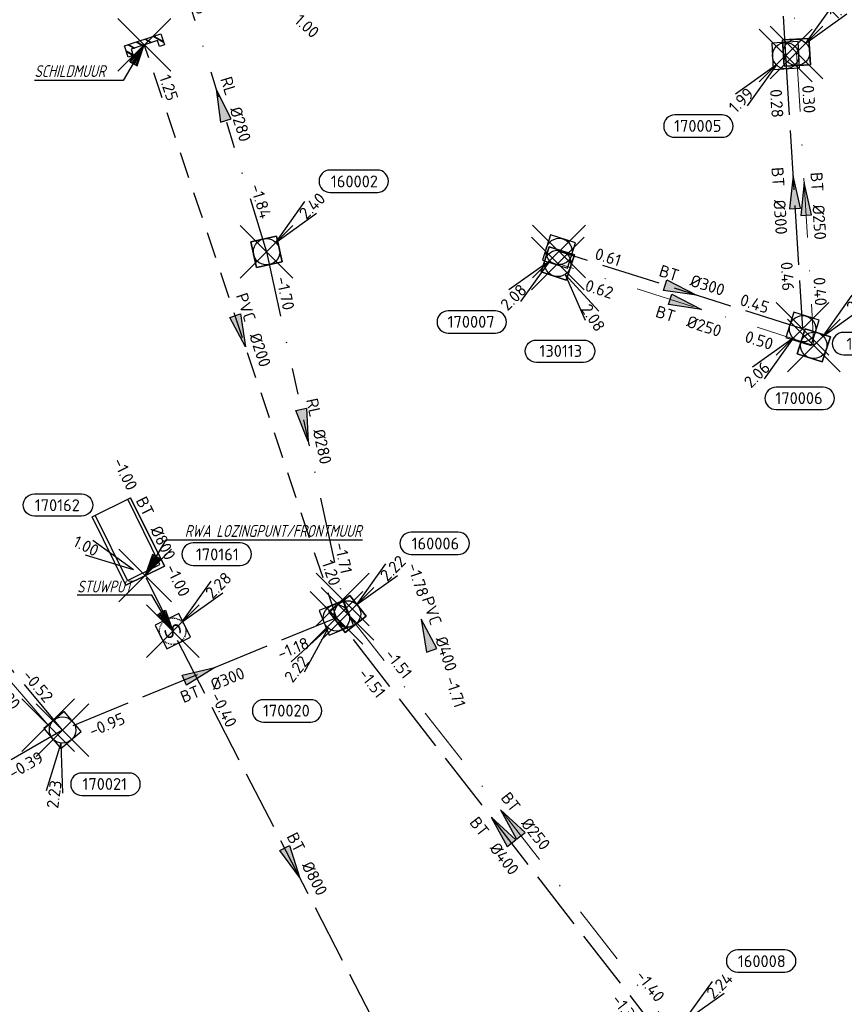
# Model space of a CAD drawing. Header units: metres. Extents: x 153343 to 157271, y 461673 to 467005.
# Tile 143 of 191: x 153931 to 154025, y 466534 to 466646. Entities that reach past the tile are written whole.
import ezdxf
from ezdxf.enums import TextEntityAlignment as Align

# ---------------------------------------------------------------- set-up
doc = ezdxf.new("R2010")
doc.units = ezdxf.units.M
doc.header["$LTSCALE"] = 0.75
doc.header["$PDMODE"] = 3
doc.header["$PDSIZE"] = 3
for name, pattern in [('HIDDENX2', [0.75, 0.5, -0.25]), ('RI-HWA_BETON', [11.4, 9, -2.4]), ('RI-HWA_PVC', [6.4, 4, -2.4]), ('RI-RELINEN', [38, 10, -4, 0, -4, 4, -4, 4, -4, 0, -4]), ('RI-VWA_BETON', [19, 9, -5, 0, -5]), ('RI-VWA_PVC', [11, 5, -3, 0, -3])]:
    doc.linetypes.add(name, pattern=pattern)
doc.layers.get('0').update_dxf_attribs({"lineweight": 25})
doc.layers.get('defpoints').update_dxf_attribs({"lineweight": 25})
for name, color, linetype in [('B-OI-RI-AANPIJLING', 1, 'Continuous'), ('B-OI-RI-HWA_PUTNUMMER-S @ 0.75', 151, 'Continuous'), ('B-OI-RI-HWA_RIOOLPUT_STUWPUT-S @ 0.75', 151, 'Continuous'), ('B-OI-RI-HWA_TRANSPORTLEIDING_BETON_300-G', 151, 'RI-HWA_BETON'), ('B-OI-RI-HWA_TRANSPORTLEIDING_BETON_400-G', 151, 'RI-HWA_BETON'), ('B-OI-RI-HWA_TRANSPORTLEIDING_BETON_800-G', 151, 'RI-HWA_BETON'), ('B-OI-RI-HWA_TRANSPORTLEIDING_PVC_200-G', 151, 'RI-HWA_PVC'), ('B-OI-RI-VWA_PUTNUMMER-S @ 0.75', 33, 'Continuous'), ('B-OI-RI-VWA_TRANSPORTLEIDING_B+RELINED_280-G', 33, 'RI-RELINEN'), ('B-OI-RI-VWA_TRANSPORTLEIDING_PVC_400-G', 33, 'RI-VWA_PVC')]:
    doc.layers.add(name, color=color, linetype=linetype)
for name, color, linetype, lineweight in [('B-OI-RI-HWA_RIOOLPUT_INSPECTIEPUT-S', 151, 'Continuous', 25), ('B-OI-RI-HWA_SCHILDMUUR-S @ 0.75', 151, 'Continuous', 25), ('B-OI-RI-HWA_STROOMRICHTING-S @ 0.75', 151, 'Continuous', 25), ('B-OI-RI-HWA_UITSTROOMBAK-S @ 0.75', 151, 'Continuous', 25), ('B-OI-RI-VWA_RIOOLPUT_INSPECTIEPUT_BETON-S', 33, 'Continuous', 25), ('B-OI-RI-VWA_STROOMRICHTING-S @ 0.75', 33, 'Continuous', 25), ('B-OI-RI-VWA_TRANSPORTLEIDING_BETON_250-G', 33, 'RI-VWA_BETON', 18), ('N-OI-RI-BIJZONDERDERHEDEN-T18', 134, 'Continuous', 18)]:
    doc.layers.add(name, color=color, linetype=linetype, lineweight=lineweight)
for name, color, linetype, plot in [('inspectieput', 7, 'Continuous', False), ('rwa lozingpunt_frontmuur', 7, 'Continuous', False), ('schildmuur', 7, 'Continuous', False), ('stuwput', 7, 'Continuous', False)]:
    doc.layers.add(name, color=color, linetype=linetype, plot=plot)
doc.styles.add('NLCS-ISO', font='isocpeur.ttf')
doc.styles.add('NLCS-ISO-M750-T18_CURSIEF', font='NLCS-ISO.ttf', dxfattribs={"oblique": 15, "height": 1.35})

# ---------------------------------------------------------------- blocks, each defined once
blk = doc.blocks.new('*U35')
at = {"ltscale": 0.1, "style": 'NLCS-ISO'}
for tag, p in [('BOBL', (-5.66, 0)), ('MAT', (-1, 0.5))]:
    blk.add_attdef(tag, text='', height=1.8, dxfattribs=at).set_placement(p, align=Align.BOTTOM_RIGHT)
for tag, p in [('DIA', (1, 0.5)), ('BOBR', (7.22, 0))]:
    blk.add_attdef(tag, text='', height=1.8, dxfattribs=at).set_placement(p, align=Align.BOTTOM_LEFT)
at = {"layer": 'defpoints', "ltscale": 0.1, "style": 'NLCS-ISO', "flags": 1}
blk.add_attdef('JVA', text='', height=1.8, dxfattribs=at).set_placement((0, -1), align=Align.TOP_CENTER)
blk = doc.blocks.new('*U36')
at = {"ltscale": 0.1}
blk.add_hatch(color=256, dxfattribs=at).paths.add_polyline_path([(2.5, 0), (-2.5, -0.83), (-2.5, 0.83)])
at = {"ltscale": 0.1, "flags": 128}
blk.add_lwpolyline([(2.5, 0), (-2.5, -0.83), (-2.5, 0.83)], close=True, dxfattribs=at)
at = {"ltscale": 0.1, "style": 'NLCS-ISO'}
for tag, p in [('BOBL', (-22.58, 0)), ('MAT', (-1, 0.5))]:
    blk.add_attdef(tag, text='', height=1.8, dxfattribs=at).set_placement(p, align=Align.BOTTOM_RIGHT)
for tag, p in [('DIA', (1, 0.5)), ('BOBR', (29.23, -0.01))]:
    blk.add_attdef(tag, text='', height=1.8, dxfattribs=at).set_placement(p, align=Align.BOTTOM_LEFT)
at = {"layer": 'defpoints', "ltscale": 0.1, "style": 'NLCS-ISO', "flags": 1}
blk.add_attdef('JVA', text='', height=1.8, dxfattribs=at).set_placement((0, -1), align=Align.TOP_CENTER)
blk = doc.blocks.new('*U2323')
at = {"ltscale": 0.1}
blk.add_hatch(color=256, dxfattribs=at).paths.add_polyline_path([(2.5, 0), (-2.5, -0.83), (-2.5, 0.83)])
at = {"ltscale": 0.1, "flags": 128}
blk.add_lwpolyline([(2.5, 0), (-2.5, -0.83), (-2.5, 0.83)], close=True, dxfattribs=at)
at = {"ltscale": 0.1, "style": 'NLCS-ISO'}
for tag, p in [('BOBL', (-20.45, 0)), ('MAT', (-1, 0.5))]:
    blk.add_attdef(tag, text='', height=1.8, dxfattribs=at).set_placement(p, align=Align.BOTTOM_RIGHT)
for tag, p in [('DIA', (1, 0.5)), ('BOBR', (19.5, -0.01))]:
    blk.add_attdef(tag, text='', height=1.8, dxfattribs=at).set_placement(p, align=Align.BOTTOM_LEFT)
at = {"layer": 'defpoints', "ltscale": 0.1, "style": 'NLCS-ISO', "flags": 1}
blk.add_attdef('JVA', text='', height=1.8, dxfattribs=at).set_placement((0, -1), align=Align.TOP_CENTER)
blk = doc.blocks.new('*U2324')
at = {"ltscale": 0.1}
blk.add_hatch(color=256, dxfattribs=at).paths.add_polyline_path([(2.5, 0), (-2.5, -0.83), (-2.5, 0.83)])
at = {"ltscale": 0.1, "flags": 128}
blk.add_lwpolyline([(2.5, 0), (-2.5, -0.83), (-2.5, 0.83)], close=True, dxfattribs=at)
at = {"ltscale": 0.1, "style": 'NLCS-ISO'}
for tag, p in [('BOBL', (-25.27, -3.24)), ('MAT', (-1, -3.74))]:
    blk.add_attdef(tag, text='', height=1.8, dxfattribs=at).set_placement(p, align=Align.BOTTOM_RIGHT)
for tag, p in [('DIA', (1, -3.74)), ('BOBR', (24.32, -3.23))]:
    blk.add_attdef(tag, text='', height=1.8, dxfattribs=at).set_placement(p, align=Align.BOTTOM_LEFT)
at = {"layer": 'defpoints', "ltscale": 0.1, "style": 'NLCS-ISO', "flags": 1}
blk.add_attdef('JVA', text='', height=1.8, dxfattribs=at).set_placement((0, -1), align=Align.TOP_CENTER)
blk = doc.blocks.new('*U2325')
at = {"ltscale": 0.1}
blk.add_hatch(color=256, dxfattribs=at).paths.add_polyline_path([(2.5, 0), (-2.5, -0.83), (-2.5, 0.83)])
at = {"ltscale": 0.1, "flags": 128}
blk.add_lwpolyline([(2.5, 0), (-2.5, -0.83), (-2.5, 0.83)], close=True, dxfattribs=at)
at = {"ltscale": 0.1, "style": 'NLCS-ISO'}
for tag, p in [('BOBL', (-13.11, -3.24)), ('MAT', (-1, -3.74))]:
    blk.add_attdef(tag, text='', height=1.8, dxfattribs=at).set_placement(p, align=Align.BOTTOM_RIGHT)
for tag, p in [('DIA', (1, -3.74)), ('BOBR', (12.16, -3.24))]:
    blk.add_attdef(tag, text='', height=1.8, dxfattribs=at).set_placement(p, align=Align.BOTTOM_LEFT)
at = {"layer": 'defpoints', "ltscale": 0.1, "style": 'NLCS-ISO', "flags": 1}
blk.add_attdef('JVA', text='', height=1.8, dxfattribs=at).set_placement((0, -1), align=Align.TOP_CENTER)
blk = doc.blocks.new('*U2326')
at = {"ltscale": 0.1}
blk.add_hatch(color=256, dxfattribs=at).paths.add_polyline_path([(2.5, 0), (-2.5, -0.83), (-2.5, 0.83)])
at = {"ltscale": 0.1, "flags": 128}
blk.add_lwpolyline([(2.5, 0), (-2.5, -0.83), (-2.5, 0.83)], close=True, dxfattribs=at)
at = {"ltscale": 0.1, "style": 'NLCS-ISO'}
for tag, p in [('BOBL', (-36.51, 0)), ('MAT', (-1, 0.5))]:
    blk.add_attdef(tag, text='', height=1.8, dxfattribs=at).set_placement(p, align=Align.BOTTOM_RIGHT)
for tag, p in [('DIA', (1, 0.5)), ('BOBR', (37.19, -0.02))]:
    blk.add_attdef(tag, text='', height=1.8, dxfattribs=at).set_placement(p, align=Align.BOTTOM_LEFT)
at = {"layer": 'defpoints', "ltscale": 0.1, "style": 'NLCS-ISO', "flags": 1}
blk.add_attdef('JVA', text='', height=1.8, dxfattribs=at).set_placement((0, -1), align=Align.TOP_CENTER)
blk = doc.blocks.new('*U2314')
at = {"ltscale": 0.1}
blk.add_hatch(color=256, dxfattribs=at).paths.add_polyline_path([(-2.5, 0), (2.5, -0.83), (2.5, 0.83)])
at = {"ltscale": 0.1, "flags": 128}
blk.add_lwpolyline([(-2.5, 0), (2.5, -0.83), (2.5, 0.83)], close=True, dxfattribs=at)
at = {"ltscale": 0.1, "style": 'NLCS-ISO'}
for tag, p in [('BOBL', (-27.26, -3.24)), ('MAT', (-1, -3.74))]:
    blk.add_attdef(tag, text='', height=1.8, dxfattribs=at).set_placement(p, align=Align.BOTTOM_RIGHT)
for tag, p in [('DIA', (1, -3.74)), ('BOBR', (30.51, -3.23))]:
    blk.add_attdef(tag, text='', height=1.8, dxfattribs=at).set_placement(p, align=Align.BOTTOM_LEFT)
at = {"layer": 'defpoints', "ltscale": 0.1, "style": 'NLCS-ISO', "flags": 1}
blk.add_attdef('JVA', text='', height=1.8, dxfattribs=at).set_placement((0, -1), align=Align.TOP_CENTER)
blk = doc.blocks.new('*U2329')
at = {"ltscale": 0.1}
blk.add_hatch(color=256, dxfattribs=at).paths.add_polyline_path([(2.5, 0), (-2.5, -0.83), (-2.5, 0.83)])
at = {"ltscale": 0.1, "flags": 128}
blk.add_lwpolyline([(2.5, 0), (-2.5, -0.83), (-2.5, 0.83)], close=True, dxfattribs=at)
at = {"ltscale": 0.1, "style": 'NLCS-ISO'}
for tag, p in [('BOBL', (-10.04, 0)), ('MAT', (-1, 0.5))]:
    blk.add_attdef(tag, text='', height=1.8, dxfattribs=at).set_placement(p, align=Align.BOTTOM_RIGHT)
for tag, p in [('DIA', (1, 0.5)), ('BOBR', (9.09, 0))]:
    blk.add_attdef(tag, text='', height=1.8, dxfattribs=at).set_placement(p, align=Align.BOTTOM_LEFT)
at = {"layer": 'defpoints', "ltscale": 0.1, "style": 'NLCS-ISO', "flags": 1}
blk.add_attdef('JVA', text='', height=1.8, dxfattribs=at).set_placement((0, -1), align=Align.TOP_CENTER)
blk = doc.blocks.new('*U2340')
at = {"ltscale": 0.1}
blk.add_hatch(color=256, dxfattribs=at).paths.add_polyline_path([(-2.5, 0), (2.5, -0.83), (2.5, 0.83)])
at = {"ltscale": 0.1, "flags": 128}
blk.add_lwpolyline([(-2.5, 0), (2.5, -0.83), (2.5, 0.83)], close=True, dxfattribs=at)
at = {"ltscale": 0.1, "style": 'NLCS-ISO'}
for tag, p in [('BOBL', (-11.43, -3.24)), ('MAT', (-1, -3.74))]:
    blk.add_attdef(tag, text='', height=1.8, dxfattribs=at).set_placement(p, align=Align.BOTTOM_RIGHT)
for tag, p in [('DIA', (1, -3.74)), ('BOBR', (10.48, -3.24))]:
    blk.add_attdef(tag, text='', height=1.8, dxfattribs=at).set_placement(p, align=Align.BOTTOM_LEFT)
at = {"layer": 'defpoints', "ltscale": 0.1, "style": 'NLCS-ISO', "flags": 1}
blk.add_attdef('JVA', text='', height=1.8, dxfattribs=at).set_placement((0, -1), align=Align.TOP_CENTER)
blk = doc.blocks.new('*U2407')
at = {"ltscale": 0.1}
blk.add_hatch(color=256, dxfattribs=at).paths.add_polyline_path([(-2.5, 0), (2.5, -0.83), (2.5, 0.83)])
at = {"ltscale": 0.1, "flags": 128}
blk.add_lwpolyline([(-2.5, 0), (2.5, -0.83), (2.5, 0.83)], close=True, dxfattribs=at)
at = {"ltscale": 0.1, "style": 'NLCS-ISO'}
for tag, p in [('BOBL', (-27.06, 0)), ('MAT', (-1, 0.5))]:
    blk.add_attdef(tag, text='', height=1.8, dxfattribs=at).set_placement(p, align=Align.BOTTOM_RIGHT)
for tag, p in [('DIA', (1, 0.5)), ('BOBR', (29.93, -0.01))]:
    blk.add_attdef(tag, text='', height=1.8, dxfattribs=at).set_placement(p, align=Align.BOTTOM_LEFT)
at = {"layer": 'defpoints', "ltscale": 0.1, "style": 'NLCS-ISO', "flags": 1}
blk.add_attdef('JVA', text='', height=1.8, dxfattribs=at).set_placement((0, -1), align=Align.TOP_CENTER)
blk = doc.blocks.new('*U2397')
at = {"ltscale": 0.1}
blk.add_hatch(color=256, dxfattribs=at).paths.add_polyline_path([(2.5, 0), (-2.5, -0.83), (-2.5, 0.83)])
at = {"ltscale": 0.1, "flags": 128}
blk.add_lwpolyline([(2.5, 0), (-2.5, -0.83), (-2.5, 0.83)], close=True, dxfattribs=at)
at = {"ltscale": 0.1, "style": 'NLCS-ISO'}
for tag, p in [('BOBL', (-19.41, -3.24)), ('MAT', (-1, -3.74))]:
    blk.add_attdef(tag, text='', height=1.8, dxfattribs=at).set_placement(p, align=Align.BOTTOM_RIGHT)
for tag, p in [('DIA', (1, -3.74)), ('BOBR', (18.46, -3.24))]:
    blk.add_attdef(tag, text='', height=1.8, dxfattribs=at).set_placement(p, align=Align.BOTTOM_LEFT)
at = {"layer": 'defpoints', "ltscale": 0.1, "style": 'NLCS-ISO', "flags": 1}
blk.add_attdef('JVA', text='', height=1.8, dxfattribs=at).set_placement((0, -1), align=Align.TOP_CENTER)
blk = doc.blocks.new('*U80')
at = {"ltscale": 0.1}
blk.add_hatch(color=256, dxfattribs=at).paths.add_polyline_path([(-2.5, 0), (2.5, -0.83), (2.5, 0.83)])
at = {"ltscale": 0.1, "flags": 128}
blk.add_lwpolyline([(-2.5, 0), (2.5, -0.83), (2.5, 0.83)], close=True, dxfattribs=at)
at = {"ltscale": 0.1, "style": 'NLCS-ISO'}
for tag, p in [('BOBL', (-5.66, 0)), ('MAT', (-1, 0.5))]:
    blk.add_attdef(tag, text='', height=1.8, dxfattribs=at).set_placement(p, align=Align.BOTTOM_RIGHT)
for tag, p in [('DIA', (1, 0.5)), ('BOBR', (7.22, 0))]:
    blk.add_attdef(tag, text='', height=1.8, dxfattribs=at).set_placement(p, align=Align.BOTTOM_LEFT)
at = {"layer": 'defpoints', "ltscale": 0.1, "style": 'NLCS-ISO', "flags": 1}
blk.add_attdef('JVA', text='', height=1.8, dxfattribs=at).set_placement((0, -1), align=Align.TOP_CENTER)
blk = doc.blocks.new('*U2398')
at = {"ltscale": 0.1}
blk.add_hatch(color=256, dxfattribs=at).paths.add_polyline_path([(2.5, 0), (-2.5, -0.83), (-2.5, 0.83)])
at = {"ltscale": 0.1, "flags": 128}
blk.add_lwpolyline([(2.5, 0), (-2.5, -0.83), (-2.5, 0.83)], close=True, dxfattribs=at)
at = {"ltscale": 0.1, "style": 'NLCS-ISO'}
for tag, p in [('BOBL', (-17.66, 0)), ('MAT', (-1, 0.5))]:
    blk.add_attdef(tag, text='', height=1.8, dxfattribs=at).set_placement(p, align=Align.BOTTOM_RIGHT)
for tag, p in [('DIA', (1, 0.5)), ('BOBR', (18.46, 0))]:
    blk.add_attdef(tag, text='', height=1.8, dxfattribs=at).set_placement(p, align=Align.BOTTOM_LEFT)
at = {"layer": 'defpoints', "ltscale": 0.1, "style": 'NLCS-ISO', "flags": 1}
blk.add_attdef('JVA', text='', height=1.8, dxfattribs=at).set_placement((0, -1), align=Align.TOP_CENTER)
blk = doc.blocks.new('*U2411')
at = {"ltscale": 0.1}
blk.add_hatch(color=256, dxfattribs=at).paths.add_polyline_path([(-2.5, 0), (2.5, -0.83), (2.5, 0.83)])
at = {"ltscale": 0.1, "flags": 128}
blk.add_lwpolyline([(-2.5, 0), (2.5, -0.83), (2.5, 0.83)], close=True, dxfattribs=at)
at = {"ltscale": 0.1, "style": 'NLCS-ISO'}
for tag, p in [('BOBL', (-14.02, 0)), ('MAT', (-1, 0.5))]:
    blk.add_attdef(tag, text='', height=1.8, dxfattribs=at).set_placement(p, align=Align.BOTTOM_RIGHT)
for tag, p in [('DIA', (1, 0.5)), ('BOBR', (13.08, 0))]:
    blk.add_attdef(tag, text='', height=1.8, dxfattribs=at).set_placement(p, align=Align.BOTTOM_LEFT)
at = {"layer": 'defpoints', "ltscale": 0.1, "style": 'NLCS-ISO', "flags": 1}
blk.add_attdef('JVA', text='', height=1.8, dxfattribs=at).set_placement((0, -1), align=Align.TOP_CENTER)
blk = doc.blocks.new('*U364')
at = {"ltscale": 0.1}
blk.add_hatch(color=256, dxfattribs=at).paths.add_polyline_path([(2.5, 0), (-2.5, -0.83), (-2.5, 0.83)])
at = {"ltscale": 0.1, "flags": 128}
blk.add_lwpolyline([(2.5, 0), (-2.5, -0.83), (-2.5, 0.83)], close=True, dxfattribs=at)
at = {"ltscale": 0.1, "style": 'NLCS-ISO'}
for tag, p in [('BOBL', (-11.05, -3.24)), ('MAT', (-1, -3.74))]:
    blk.add_attdef(tag, text='', height=1.8, dxfattribs=at).set_placement(p, align=Align.BOTTOM_RIGHT)
for tag, p in [('DIA', (1, -3.74)), ('BOBR', (10.1, -3.24))]:
    blk.add_attdef(tag, text='', height=1.8, dxfattribs=at).set_placement(p, align=Align.BOTTOM_LEFT)
at = {"layer": 'defpoints', "ltscale": 0.1, "style": 'NLCS-ISO', "flags": 1}
blk.add_attdef('JVA', text='', height=1.8, dxfattribs=at).set_placement((0, -1), align=Align.TOP_CENTER)
blk = doc.blocks.new('*U366')
at = {"ltscale": 0.1}
blk.add_hatch(color=256, dxfattribs=at).paths.add_polyline_path([(-2.5, 0), (2.5, -0.83), (2.5, 0.83)])
at = {"ltscale": 0.1, "flags": 128}
blk.add_lwpolyline([(-2.5, 0), (2.5, -0.83), (2.5, 0.83)], close=True, dxfattribs=at)
at = {"ltscale": 0.1, "style": 'NLCS-ISO'}
for tag, p in [('BOBL', (-12.93, 0)), ('MAT', (-1, 0.5))]:
    blk.add_attdef(tag, text='', height=1.8, dxfattribs=at).set_placement(p, align=Align.BOTTOM_RIGHT)
for tag, p in [('DIA', (1, 0.5)), ('BOBR', (11.99, 0))]:
    blk.add_attdef(tag, text='', height=1.8, dxfattribs=at).set_placement(p, align=Align.BOTTOM_LEFT)
at = {"layer": 'defpoints', "ltscale": 0.1, "style": 'NLCS-ISO', "flags": 1}
blk.add_attdef('JVA', text='', height=1.8, dxfattribs=at).set_placement((0, -1), align=Align.TOP_CENTER)
blk = doc.blocks.new('SRI-UITSTROOMBAK-SO')
at = {"color": 7}
for p, q in [((-3.25, 11.56), (3.25, 11.56)), ((-3.25, 0), (-3.25, 11.56)), ((-2.75, 0.5), (-2.75, 11.56)), ((2.75, 0.5), (2.75, 11.56)), ((3.25, 0), (3.25, 11.56)), ((-3.25, 0), (3.25, 0)), ((-2.75, 0.5), (2.75, 0.5))]:
    blk.add_line(p, q, dxfattribs=at)
at = {"flags": 128}
blk.add_lwpolyline([(-3.25, 11.56), (3.25, 11.56), (3.25, 0), (-3.25, 0)], close=True, dxfattribs=at)
blk = doc.blocks.new('*U442')
for q in [(-7.95, 5.34), (-9.06, 3.11)]:
    blk.add_line((-1.79, 0.89), q)
blk.add_lwpolyline([(-16.81, 12.39), (-9.65, 12.39, -1), (-9.65, 9.01), (-16.81, 9.01, -1)], format="xyb", close=True)
at = {"ltscale": 0.1, "style": 'NLCS-ISO'}
blk.add_attdef('PUTNR', text='', height=1.8, dxfattribs=at).set_placement((-13.33, 10.67), align=Align.MIDDLE_CENTER)
blk.add_attdef('PUTHGT', text='', height=1.8, rotation=333.593, dxfattribs=at).set_placement((-10.71, 5.35), align=Align.MIDDLE_LEFT)
blk = doc.blocks.new('SRI-PUT_STUWPUT-SO')
at = {"lineweight": -3, "flags": 128}
blk.add_lwpolyline([(-2, -2), (2, -2), (2, 2), (-2, 2)], close=True, dxfattribs=at)
at = {"linetype": 'HIDDENX2', "lineweight": -3, "ltscale": 0.25}
blk.add_circle((0, 0), 2, dxfattribs=at)
at = {"ltscale": 0.1, "style": 'NLCS-ISO'}
blk.add_text('S', height=2.5, dxfattribs=at).set_placement((0, -0.01), align=Align.MIDDLE_CENTER)
blk = doc.blocks.new('*U443')
for q in [(5.83, 7.6), (7.6, 5.83)]:
    blk.add_line((1.41, 1.41), q)
blk.add_lwpolyline([(10.25, 13.38), (3.09, 13.38, 1), (3.09, 9.99), (10.25, 9.99, 1)], format="xyb", close=True)
at = {"ltscale": 0.1, "style": 'NLCS-ISO'}
blk.add_attdef('PUTNR', text='', height=1.8, dxfattribs=at).set_placement((6.77, 11.65), align=Align.MIDDLE_CENTER)
blk.add_attdef('PUTHGT', text='', height=1.8, rotation=45, dxfattribs=at).set_placement((5.39, 5.43), align=Align.MIDDLE_LEFT)
blk = doc.blocks.new('B-SRI-PUT_HWA-SO')
at = {"lineweight": -3, "flags": 128}
blk.add_lwpolyline([(-2, -2), (2, -2), (2, 2), (-2, 2)], close=True, dxfattribs=at)
at = {"lineweight": -3}
blk.add_circle((0, 0), 2, dxfattribs=at)
blk = doc.blocks.new('*U496')
for q in [(-2.5, -9.25), (-0.02, -9.58)]:
    blk.add_line((-0.26, -1.98), q)
blk.add_lwpolyline([(2.93, -9.91), (10.09, -9.91, 1), (10.09, -6.52), (2.93, -6.52, 1)], format="xyb", close=True)
at = {"ltscale": 0.1, "style": 'NLCS-ISO'}
blk.add_attdef('PUTHGT', text='', height=1.8, rotation=82.4017, dxfattribs=at).set_placement((-1.55, -11.87), align=Align.MIDDLE_LEFT)
blk.add_attdef('PUTNR', text='', height=1.8, dxfattribs=at).set_placement((6.4, -6.38), align=Align.MIDDLE_CENTER)
blk = doc.blocks.new('SRI-SCHILDMUUR-SO')
for p, q in [((-4, 8.89), (2.26, 14.5)), ((-4, 8.35), (2.86, 14.5)), ((-4, 2.18), (0, 5.76)), ((-4, 1.64), (0, 5.23)), ((-4, -4.54), (0, -0.95)), ((-4, -5.07), (0, -1.49)), ((-4, -11.25), (0, -7.67)), ((-4, -11.79), (0, -8.2)), ((-0.14, -14.5), (4.33, -10.5)), ((0.46, -14.5), (4.93, -10.5))]:
    blk.add_line(p, q)
blk.add_lwpolyline([(4.93, 10.5), (0, 10.5), (0, -10.5), (4.93, -10.5), (4.93, -14.5), (-4, -14.5), (-4, 14.5), (4.93, 14.5)], close=True)
blk = doc.blocks.new('*U508')
for q in [(-6.85, -6.7), (-4.88, -8.25)]:
    blk.add_line((-1.23, -1.57), q)
blk.add_lwpolyline([(-11.06, -15.81), (-3.9, -15.81, 1), (-3.9, -12.43), (-11.06, -12.43, 1)], format="xyb", close=True)
at = {"ltscale": 0.1, "style": 'NLCS-ISO'}
blk.add_attdef('PUTHGT', text='', height=1.8, rotation=51.9028, dxfattribs=at).set_placement((-7.36, -9.44), align=Align.MIDDLE_LEFT)
blk.add_attdef('PUTNR', text='', height=1.8, dxfattribs=at).set_placement((-7.58, -12.29), align=Align.MIDDLE_CENTER)
blk = doc.blocks.new('*U241')
for q in [(-7.6, -5.83), (-5.83, -7.6)]:
    blk.add_line((-1.41, -1.41), q)
blk.add_lwpolyline([(-16.81, -12.39), (-9.65, -12.39, 1), (-9.65, -9.01), (-16.81, -9.01, 1)], format="xyb", close=True)
at = {"ltscale": 0.1, "style": 'NLCS-ISO'}
blk.add_attdef('PUTHGT', text='', height=1.8, rotation=45, dxfattribs=at).set_placement((-8.44, -8.48), align=Align.MIDDLE_LEFT)
blk.add_attdef('PUTNR', text='', height=1.8, dxfattribs=at).set_placement((-13.33, -8.87), align=Align.MIDDLE_CENTER)
blk = doc.blocks.new('*U500')
for q in [(-7.6, -5.83), (-5.83, -7.6)]:
    blk.add_line((-1.41, -1.41), q)
blk.add_lwpolyline([(-4.02, -12.25), (3.14, -12.25, 1), (3.14, -8.87), (-4.02, -8.87, 1)], format="xyb", close=True)
at = {"ltscale": 0.1, "style": 'NLCS-ISO'}
blk.add_attdef('PUTHGT', text='', height=1.8, rotation=45, dxfattribs=at).set_placement((-8.44, -8.48), align=Align.MIDDLE_LEFT)
blk.add_attdef('PUTNR', text='', height=1.8, dxfattribs=at).set_placement((-0.54, -8.73), align=Align.MIDDLE_CENTER)
blk = doc.blocks.new('*U43')
for q in [(5.83, 7.6), (7.6, 5.83)]:
    blk.add_line((1.41, 1.41), q)
blk.add_lwpolyline([(16.81, 12.39), (9.65, 12.39, 1), (9.65, 9.01), (16.81, 9.01, 1)], format="xyb", close=True)
at = {"ltscale": 0.1, "style": 'NLCS-ISO'}
blk.add_attdef('PUTHGT', text='', height=1.8, rotation=45, dxfattribs=at).set_placement((5.39, 5.43), align=Align.MIDDLE_LEFT)
blk.add_attdef('PUTNR', text='', height=1.8, dxfattribs=at).set_placement((13.33, 10.67), align=Align.MIDDLE_CENTER)
blk = doc.blocks.new('*U310')
for q in [(4.16, -8.63), (6.25, -7.26)]:
    blk.add_line((1.1, -1.67), q)
blk.add_lwpolyline([(3.92, -15.01), (-3.23, -15.01, -1), (-3.23, -11.62), (3.92, -11.62, -1)], format="xyb", close=True)
at = {"ltscale": 0.1, "style": 'NLCS-ISO'}
blk.add_attdef('PUTHGT', text='', height=1.8, rotation=303.2428, dxfattribs=at).set_placement((4.17, -6.41), align=Align.MIDDLE_LEFT)
blk.add_attdef('PUTNR', text='', height=1.8, dxfattribs=at).set_placement((0.45, -11.48), align=Align.MIDDLE_CENTER)
blk = doc.blocks.new('*U311')
for q in [(5.83, 7.6), (7.6, 5.83)]:
    blk.add_line((1.41, 1.41), q)
blk.add_lwpolyline([(11.66, 1.97), (4.5, 1.97, 1), (4.5, -1.42), (11.66, -1.42, 1)], format="xyb", close=True)
at = {"ltscale": 0.1, "style": 'NLCS-ISO'}
blk.add_attdef('PUTHGT', text='', height=1.8, rotation=45, dxfattribs=at).set_placement((5.39, 5.43), align=Align.MIDDLE_LEFT)
blk.add_attdef('PUTNR', text='', height=1.8, dxfattribs=at).set_placement((8.18, 0.24), align=Align.MIDDLE_CENTER)
blk = doc.blocks.new('B-SRI-PUT_VWA-SO')
at = {"flags": 128}
blk.add_lwpolyline([(-2, 2), (2, 2), (2, -2), (-2, -2)], close=True, dxfattribs=at)
at = {"lineweight": -3, "flags": 128}
blk.add_lwpolyline([(2, -2), (2, 2), (-2, 2), (-2, -2)], close=True, dxfattribs=at)
at = {"lineweight": -3}
blk.add_circle((0, 0), 2, dxfattribs=at)

msp = doc.modelspace()

# ---------------------------------------------------------------- linework, layer by layer
at = {"layer": 'B-OI-RI-AANPIJLING', "transparency": 33554610, "flags": 128}
for points in [[(153945.3, 466642.8), (153943.6, 466640.9), (153944.48, 466640.39), (153945.3, 466642.8), (153944.33, 466640.47), (153944.18, 466640.56), (153945.3, 466642.8), (153943.89, 466640.73), (153943.74, 466640.82), (153945.3, 466642.8), (153942.91, 466638.72), (153932.81, 466638.72)], [(153945.4, 466582.4), (153947.1, 466584.3), (153946.22, 466584.81), (153945.4, 466582.4), (153946.37, 466584.73), (153946.52, 466584.64), (153945.4, 466582.4), (153946.81, 466584.47), (153946.96, 466584.38), (153945.4, 466582.4), (153947.79, 466586.48), (153970.13, 466586.48)], [(153948.53, 466576.07), (153946.83, 466577.97), (153947.71, 466578.48), (153948.53, 466576.07), (153947.56, 466578.4), (153947.41, 466578.31), (153948.53, 466576.07), (153947.12, 466578.14), (153946.97, 466578.05), (153948.53, 466576.07), (153946.14, 466580.15), (153937.65, 466580.15)]]:
    msp.add_lwpolyline(points, dxfattribs=at)
at = {"layer": 'B-OI-RI-HWA_TRANSPORTLEIDING_BETON_300-G', "transparency": 33554610}
for p, q in [((154016.38, 466671.66), (154018.25, 466641.57)), ((154018.25, 466641.57), (154020.17, 466610.48)), ((154020.17, 466610.48), (153992.47, 466619.28)), ((153936, 466564.82), (153907.28, 466599.04)), ((153967.15, 466577.59), (153936, 466564.82)), ((153936, 466564.82), (153891.15, 466538.69))]:
    msp.add_line(p, q, dxfattribs=at)
at = {"layer": 'B-OI-RI-HWA_TRANSPORTLEIDING_BETON_400-G', "transparency": 33554610}
msp.add_line((154004.69, 466529.26), (153967.15, 466577.59), dxfattribs=at)
at = {"layer": 'B-OI-RI-HWA_TRANSPORTLEIDING_BETON_800-G', "transparency": 33554610}
for p, q in [((153948.53, 466576.07), (153945.4, 466582.4)), ((153975.7, 466523.4), (153948.53, 466576.07))]:
    msp.add_line(p, q, dxfattribs=at)
at = {"layer": 'B-OI-RI-HWA_TRANSPORTLEIDING_PVC_200-G', "transparency": 33554610}
msp.add_line((153967.15, 466577.59), (153945.3, 466642.8), dxfattribs=at)
at = {"layer": 'B-OI-RI-VWA_TRANSPORTLEIDING_B+RELINED_280-G', "transparency": 33554610}
for p, q in [((153948.83, 466652.72), (153959.2, 466619.25)), ((153959.2, 466619.25), (153967.86, 466579.69))]:
    msp.add_line(p, q, dxfattribs=at)
at = {"layer": 'B-OI-RI-VWA_TRANSPORTLEIDING_BETON_250-G', "transparency": 33554610}
for p, q in [((154017.75, 466670.68), (154019.49, 466641.94)), ((154019.49, 466641.94), (154021.45, 466608.59)), ((154021.45, 466608.59), (153992.33, 466617.92)), ((153934.35, 466565.37), (153906.33, 466598.14)), ((153968.41, 466578.04), (154005.54, 466530.51))]:
    msp.add_line(p, q, dxfattribs=at)
at = {"layer": 'B-OI-RI-VWA_TRANSPORTLEIDING_PVC_400-G', "transparency": 33554610}
msp.add_line((153967.86, 466579.69), (153968.41, 466578.04), dxfattribs=at)
at = {"layer": 'inspectieput', "color": 0, "transparency": 33554610}
for p in [(154018.25, 466641.57), (154019.49, 466641.94), (153959.2, 466619.25), (153992.47, 466619.28), (153992.33, 466617.92), (154020.17, 466610.48), (154021.45, 466608.59), (153967.86, 466579.69), (153967.15, 466577.59), (153968.41, 466578.04), (153934.35, 466565.37), (153936, 466564.82)]:
    msp.add_point(p, dxfattribs=at)
at = {"layer": 'inspectieput'}
for p in [(154018.25, 466641.57), (154018.25, 466641.57), (154019.49, 466641.94), (154019.49, 466641.94), (153959.2, 466619.25), (153959.2, 466619.25), (153992.47, 466619.28), (153992.47, 466619.28), (153992.33, 466617.92), (153992.33, 466617.92), (154020.17, 466610.48), (154020.17, 466610.48), (154021.45, 466608.59), (154021.45, 466608.59), (153967.86, 466579.69), (153967.86, 466579.69), (153967.15, 466577.59), (153967.15, 466577.59), (153968.41, 466578.04), (153968.41, 466578.04), (153934.35, 466565.37), (153934.35, 466565.37), (153936, 466564.82), (153936, 466564.82)]:
    msp.add_point(p, dxfattribs=at)
at = {"layer": 'rwa lozingpunt_frontmuur', "color": 0, "transparency": 33554610}
msp.add_point((153945.4, 466582.4), dxfattribs=at)
at = {"layer": 'schildmuur', "color": 0, "transparency": 33554610}
msp.add_point((153945.3, 466642.8), dxfattribs=at)
at = {"layer": 'stuwput', "color": 0, "transparency": 33554610}
msp.add_point((153948.53, 466576.07), dxfattribs=at)

# ---------------------------------------------------------------- block references
at = {"layer": 'B-OI-RI-HWA_PUTNUMMER-S @ 0.75', "color": 0, "transparency": 33554610}
ref = msp.add_blockref('*U241', (154018.25, 466641.57), dxfattribs=dict(at, xscale=0.75, yscale=0.75, zscale=0.75))
ref.add_attrib('PUTNR', '170005', dxfattribs={"layer": '0', "ltscale": 0.1, "height": 1.35, "style": 'NLCS-ISO'}).set_placement((154008.25, 466633.57), align=Align.MIDDLE_CENTER)
ref.add_attrib('PUTHGT', '1.99', dxfattribs={"layer": '0', "ltscale": 0.1, "height": 1.35, "rotation": 45, "style": 'NLCS-ISO'}).set_placement((154012.11, 466635.4), align=Align.MIDDLE_LEFT)
ref = msp.add_blockref('*U241', (153992.47, 466619.28), dxfattribs=dict(at, xscale=0.75, yscale=0.75, zscale=0.75))
ref.add_attrib('PUTNR', '170007', dxfattribs={"layer": '0', "ltscale": 0.1, "height": 1.35, "style": 'NLCS-ISO'}).set_placement((153982.47, 466611.28), align=Align.MIDDLE_CENTER)
ref.add_attrib('PUTHGT', '2.08', dxfattribs={"layer": '0', "ltscale": 0.1, "height": 1.35, "rotation": 45, "style": 'NLCS-ISO'}).set_placement((153986.14, 466612.92), align=Align.MIDDLE_LEFT)
ref = msp.add_blockref('*U500', (154020.17, 466610.48), dxfattribs=dict(at, xscale=0.75, yscale=0.75, zscale=0.75))
ref.add_attrib('PUTNR', '170006', dxfattribs={"layer": '0', "ltscale": 0.1, "height": 1.35, "style": 'NLCS-ISO'}).set_placement((154019.77, 466602.59), align=Align.MIDDLE_CENTER)
ref.add_attrib('PUTHGT', '2.06', dxfattribs={"layer": '0', "ltscale": 0.1, "height": 1.35, "rotation": 45, "style": 'NLCS-ISO'}).set_placement((154013.84, 466604.12), align=Align.MIDDLE_LEFT)
at = {"layer": 'B-OI-RI-HWA_PUTNUMMER-S @ 0.75', "color": 0, "transparency": 33554610, "xscale": 0.75, "yscale": 0.75, "zscale": 0.75}
for name, p, values in [('*U442', (153945.4, 466582.4), {'PUTNR': '170162', 'PUTHGT': '1.00'}), ('*U443', (153948.53, 466576.07), {'PUTNR': '170161', 'PUTHGT': '2.28'})]:
    msp.add_blockref(name, p, dxfattribs=at).add_auto_attribs(values)
at = {"layer": 'B-OI-RI-HWA_PUTNUMMER-S @ 0.75', "color": 0, "transparency": 33554610}
ref = msp.add_blockref('*U508', (153967.15, 466577.59), dxfattribs=dict(at, xscale=0.75, yscale=0.75, zscale=0.75))
ref.add_attrib('PUTNR', '170020', dxfattribs={"layer": '0', "ltscale": 0.1, "height": 1.35, "style": 'NLCS-ISO'}).set_placement((153961.46, 466567.03), align=Align.MIDDLE_CENTER)
ref.add_attrib('PUTHGT', '2.22', dxfattribs={"layer": '0', "ltscale": 0.1, "height": 1.35, "rotation": 51.9028, "style": 'NLCS-ISO'}).set_placement((153961.63, 466570.51), align=Align.MIDDLE_LEFT)
ref = msp.add_blockref('*U496', (153936, 466564.82), dxfattribs=dict(at, xscale=0.75, yscale=0.75, zscale=0.75))
ref.add_attrib('PUTNR', '170021', dxfattribs={"layer": '0', "ltscale": 0.1, "height": 1.35, "style": 'NLCS-ISO'}).set_placement((153940.8, 466558.68), align=Align.MIDDLE_CENTER)
ref.add_attrib('PUTHGT', '2.23', dxfattribs={"layer": '0', "ltscale": 0.1, "height": 1.35, "rotation": 82.4017, "style": 'NLCS-ISO'}).set_placement((153934.83, 466555.92), align=Align.MIDDLE_LEFT)
at = {"layer": 'B-OI-RI-HWA_RIOOLPUT_INSPECTIEPUT-S', "transparency": 33554610}
for p, xscale, yscale, zscale, rotation in [((154018.25, 466641.57), 0.7499999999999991, 0.7499999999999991, 0.7499999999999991, 273.5338811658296), ((154018.25, 466641.57), 0.7499999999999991, 0.7499999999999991, 0.7499999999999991, 273.5338811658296), ((154018.25, 466641.57), 0.7499999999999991, 0.7499999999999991, 0.7499999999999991, 273.5338811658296), ((153992.47, 466619.28), 0.7499999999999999, 0.7499999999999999, 0.7499999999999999, 342.3754923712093), ((153992.47, 466619.28), 0.7499999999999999, 0.7499999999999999, 0.7499999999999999, 342.3754923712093), ((153992.47, 466619.28), 0.7499999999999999, 0.7499999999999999, 0.7499999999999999, 342.3754923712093), ((154020.17, 466610.48), 0.7500000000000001, 0.7500000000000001, 0.7500000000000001, 162.3754923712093), ((154020.17, 466610.48), 0.7500000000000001, 0.7500000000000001, 0.7500000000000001, 162.3754923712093), ((154020.17, 466610.48), 0.7500000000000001, 0.7500000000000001, 0.7500000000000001, 162.3754923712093), ((153967.15, 466577.59), 0.7500000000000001, 0.7500000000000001, 0.7500000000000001, 202.2912671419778), ((153967.15, 466577.59), 0.7500000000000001, 0.7500000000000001, 0.7500000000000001, 202.2912671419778), ((153967.15, 466577.59), 0.7500000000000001, 0.7500000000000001, 0.7500000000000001, 202.2912671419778), ((153936, 466564.82), 0.7499999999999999, 0.7499999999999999, 0.7499999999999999, 130.0059051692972), ((153936, 466564.82), 0.7499999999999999, 0.7499999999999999, 0.7499999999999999, 130.0059051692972), ((153936, 466564.82), 0.7499999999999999, 0.7499999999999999, 0.7499999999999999, 130.0059051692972)]:
    msp.add_blockref('B-SRI-PUT_HWA-SO', p, dxfattribs=dict(at, xscale=xscale, yscale=yscale, zscale=zscale, rotation=rotation))
at = {"layer": 'B-OI-RI-HWA_RIOOLPUT_STUWPUT-S @ 0.75', "color": 0, "transparency": 33554610, "xscale": 0.75, "yscale": 0.75, "zscale": 0.75, "rotation": 116.3110500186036}
msp.add_blockref('SRI-PUT_STUWPUT-SO', (153948.53, 466576.07), dxfattribs=at)
at = {"layer": 'B-OI-RI-HWA_SCHILDMUUR-S @ 0.75', "color": 0, "transparency": 33554610, "xscale": 0.15, "yscale": 0.15, "zscale": 0.15, "rotation": 288.5245228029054}
msp.add_blockref('SRI-SCHILDMUUR-SO', (153945.3, 466642.8), dxfattribs=at)
at = {"layer": 'B-OI-RI-HWA_STROOMRICHTING-S @ 0.75', "color": 0, "transparency": 33554610}
for name, p, xscale, yscale, zscale, rotation, values in [('*U2326', (153956.23, 466610.2), 0.75, 0.75, 0.75, 288.5245228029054, {'MAT': 'PVC', 'DIA': '%%c200', 'BOBL': '1.25', 'BOBR': '1.20'}), ('*U2340', (154019.21, 466626.03), 0.7499999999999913, 0.7499999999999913, 0.7499999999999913, 273.5338811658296, {'MAT': 'BT', 'DIA': '%%c300', 'BOBL': '0.28', 'BOBR': '0.46'}), ('*U2329', (154006.32, 466614.88), 0.7499999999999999, 0.7499999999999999, 0.7499999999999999, 342.3754923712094, {'MAT': 'BT', 'DIA': '%%c300', 'BOBL': '0.61', 'BOBR': '0.45'}), ('*U2323', (153921.64, 466581.93), 0.75, 0.75, 0.75, 310.0059051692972, {'MAT': 'BT', 'DIA': '%%c300', 'BOBL': '-0.28', 'BOBR': '-0.52'}), ('*U35', (153944.9, 466587.96), 0.75, 0.75, 0.75, 296.3110500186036, {'MAT': 'BT', 'DIA': '%%c800', 'BOBL': '-1.00', 'BOBR': '-1.00'}), ('*U2325', (153951.58, 466571.21), 0.75, 0.75, 0.75, 22.29126714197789, {'MAT': 'BT', 'DIA': '%%c300', 'BOBL': '-0.95', 'BOBR': '-1.18'}), ('*U2314', (153985.92, 466553.42), 0.7499999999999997, 0.7499999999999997, 0.7499999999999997, 307.8380318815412, {'MAT': 'BT', 'DIA': '%%c400', 'BOBL': '-1.51', 'BOBR': '-1.30'}), ('*U36', (153962.11, 466549.73), 0.75, 0.75, 0.75, 297.287101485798, {'MAT': 'BT', 'DIA': '%%c800', 'BOBL': '-0.40', 'BOBR': '-0.50'}), ('*U2324', (153913.58, 466551.76), 0.75, 0.75, 0.75, 30.22544972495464, {'MAT': 'BT', 'DIA': '%%c300', 'BOBL': '-0.09', 'BOBR': '-0.39'})]:
    msp.add_blockref(name, p, dxfattribs=dict(at, xscale=xscale, yscale=yscale, zscale=zscale, rotation=rotation)).add_auto_attribs(values)
at = {"layer": 'B-OI-RI-HWA_UITSTROOMBAK-S @ 0.75', "color": 0, "transparency": 33554610, "xscale": 0.75, "yscale": 0.75, "zscale": 0.75, "rotation": 26.3110500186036}
msp.add_blockref('SRI-UITSTROOMBAK-SO', (153945.4, 466582.4), dxfattribs=at)
at = {"layer": 'B-OI-RI-VWA_PUTNUMMER-S @ 0.75', "color": 0, "transparency": 33554610, "xscale": 0.75, "yscale": 0.75, "zscale": 0.75}
for name, p, values in [('*U43', (154019.49, 466641.94), {'PUTNR': '130111', 'PUTHGT': '1.99'}), ('*U43', (153959.2, 466619.25), {'PUTNR': '160002', 'PUTHGT': '2.40'}), ('*U311', (154021.45, 466608.59), {'PUTNR': '130112', 'PUTHGT': '2.08'}), ('*U43', (153968.41, 466578.04), {'PUTNR': '160006', 'PUTHGT': '2.22'}), ('*U43', (154005.54, 466530.51), {'PUTNR': '160008', 'PUTHGT': '2.24'})]:
    msp.add_blockref(name, p, dxfattribs=at).add_auto_attribs(values)
at = {"layer": 'B-OI-RI-VWA_PUTNUMMER-S @ 0.75', "color": 0, "transparency": 33554610}
ref = msp.add_blockref('*U310', (153992.33, 466617.92), dxfattribs=dict(at, xscale=0.75, yscale=0.75, zscale=0.75))
ref.add_attrib('PUTNR', '130113', dxfattribs={"layer": '0', "ltscale": 0.1, "height": 1.35, "style": 'NLCS-ISO'}).set_placement((153992.67, 466607.96), align=Align.MIDDLE_CENTER)
ref.add_attrib('PUTHGT', '2.08', dxfattribs={"layer": '0', "ltscale": 0.1, "height": 1.35, "rotation": 303.2428, "style": 'NLCS-ISO'}).set_placement((153995.46, 466613.11), align=Align.MIDDLE_LEFT)
at = {"layer": 'B-OI-RI-VWA_RIOOLPUT_INSPECTIEPUT_BETON-S', "transparency": 33554610}
for p, xscale, yscale, zscale, rotation in [((154019.49, 466641.94), 0.7500000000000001, 0.7500000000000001, 0.7500000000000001, 273.3634393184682), ((153959.2, 466619.25), 0.7499999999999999, 0.7499999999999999, 0.7499999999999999, 282.3477256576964), ((153992.33, 466617.92), 0.7499999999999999, 0.7499999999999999, 0.7499999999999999, 342.234626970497), ((154021.45, 466608.59), 0.7500000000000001, 0.7500000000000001, 0.7500000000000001, 162.2346269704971), ((153968.41, 466578.04), 0.75, 0.75, 0.75, 307.9966270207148)]:
    msp.add_blockref('B-SRI-PUT_VWA-SO', p, dxfattribs=dict(at, xscale=xscale, yscale=yscale, zscale=zscale, rotation=rotation))
at = {"layer": 'B-OI-RI-VWA_STROOMRICHTING-S @ 0.75', "color": 0, "transparency": 33554610}
for name, p, xscale, yscale, zscale, rotation, values in [('*U35', (153957.98, 466648.76), 0.75, 0.75, 0.75, 317.7724481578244, {'MAT': 'PVC', 'DIA': '%%c125', 'BOBL': '1.00', 'BOBR': '1.00'}), ('*U2411', (153954.02, 466635.98), 0.75, 0.75, 0.75, 287.2145336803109, {'MAT': 'RL', 'DIA': '%%c280', 'BOBL': '-1.95', 'BOBR': '-1.84'}), ('*U366', (154020.47, 466625.27), 0.75, 0.75, 0.75, 273.3634393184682, {'MAT': 'BT', 'DIA': '%%c250', 'BOBL': '0.30', 'BOBR': '0.40'}), ('*U2398', (153963.53, 466599.47), 0.7499999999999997, 0.7499999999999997, 0.7499999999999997, 282.3477256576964, {'MAT': 'RL', 'DIA': '%%c280', 'BOBL': '-1.70', 'BOBR': '-1.71'}), ('*U364', (154006.89, 466613.26), 0.7499999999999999, 0.7499999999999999, 0.7499999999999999, 342.234626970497, {'MAT': 'BT', 'DIA': '%%c250', 'BOBL': '0.62', 'BOBR': '0.50'}), ('*U2397', (153920.34, 466581.75), 0.75, 0.75, 0.75, 310.5321090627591, {'MAT': 'BT', 'DIA': '%%c250', 'BOBL': '-0.91', 'BOBR': '-1.20'}), ('*U80', (153977.38, 466575.67), 0.75, 0.75, 0.75, 288.4349488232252, {'MAT': 'PVC', 'DIA': '%%c400', 'BOBL': '-1.78', 'BOBR': '-1.71'}), ('*U2407', (153986.98, 466554.27), 0.75, 0.75, 0.75, 307.9966270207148, {'MAT': 'BT', 'DIA': '%%c250', 'BOBL': '-1.51', 'BOBR': '-1.40'})]:
    msp.add_blockref(name, p, dxfattribs=dict(at, xscale=xscale, yscale=yscale, zscale=zscale, rotation=rotation)).add_auto_attribs(values)

# ---------------------------------------------------------------- texts
at = {"layer": 'N-OI-RI-BIJZONDERDERHEDEN-T18', "transparency": 33554610, "style": 'NLCS-ISO-M750-T18_CURSIEF', "oblique": 15, "width": 0.8}
for s, p in [('SCHILDMUUR', (153932.81, 466639.13)), ('RWA LOZINGPUNT/FRONTMUUR', (153949.9, 466586.8)), ('STUWPUT', (153937.66, 466580.47))]:
    msp.add_text(s, height=1.35, dxfattribs=at).set_placement(p)

doc.saveas('drawing.dxf')
